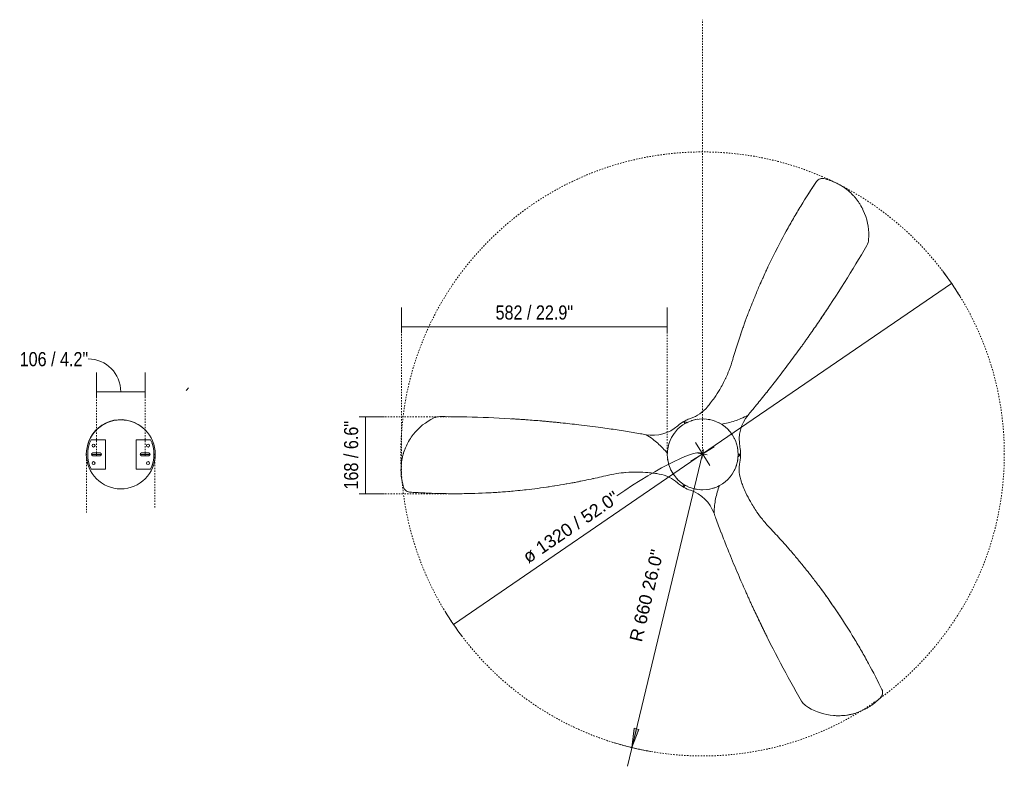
# Model space of a CAD drawing. Header units: millimetres. Extents: x 5695 to 11325, y -2897 to 7544.
# Tile 3 of 3: x 9171 to 11325, y 5912 to 7544. Entities that reach past the tile are written whole.
import ezdxf

# ---------------------------------------------------------------- set-up
doc = ezdxf.new("R2010")
doc.units = ezdxf.units.MM
doc.linetypes.add('Dash', pattern=[6, 3, -3])
doc.layers.add('A-ANNO-DIMS', color=7, linetype='Dash', lineweight=9, true_color=0xd2d2d2)
doc.layers.add('A-ANNO-DIMS-14', color=7, linetype='Continuous', lineweight=9)
doc.layers.add('E-LITE-EQPM', color=7, linetype='Continuous', lineweight=20)
doc.styles.add('Arial', font='arial.ttf', dxfattribs={"height": 28})
doc.styles.add('Arial Narrow', font='ARIALN.TTF', dxfattribs={"height": 30.8})
doc.dimstyles.new('Diameter_-_3mm_Arial', dxfattribs={"dimscale": 304.8, "dimtxt": 28.567263, "dimasz": 0, "dimexe": 0.110236, "dimexo": 0, "dimgap": 0.068898, "dimtad": 1, "dimjust": 3, "dimdec": 0, "dimzin": 0, "dimdsep": 46, "dimtxsty": 'Arial', "dimblk1": 'NONE', "dimblk2": 'NONE', "dimsah": 1, "dimcen": 0.09, "dimadec": 0, "dimazin": 0, "dimtfac": 1, "dimtdec": 4, "dimtix": 1, "dimtmove": 0, "dimatfit": 2, "dimfxl": 1, "dimtvp": 1, "dimtolj": 1, "dimtzin": 0, "dimarcsym": 2})
doc.dimstyles.new('FARO_-_2_2mm_Arial_Narrow_mm_Inch_Left', dxfattribs={"dimscale": 304.8, "dimtxt": 31.521674, "dimasz": 0, "dimexe": 0.137795, "dimexo": 0.0625, "dimgap": 0.022966, "dimtad": 1, "dimdec": 0, "dimzin": 0, "dimdsep": 46, "dimtxsty": 'Arial Narrow', "dimblk1": 'NONE', "dimblk2": 'NONE', "dimsah": 1, "dimcen": 0.09, "dimadec": 0, "dimazin": 0, "dimtfac": 1, "dimtdec": 4, "dimtix": 1, "dimtmove": 1, "dimatfit": 3, "dimfxl": 0.045932, "dimfxlon": 1, "dimtvp": 1, "dimtolj": 1, "dimtzin": 0, "dimarcsym": 2})
doc.dimstyles.new('FARO_-_2_2mm_Arial_Narrow_mm_Inch_Left_1', dxfattribs={"dimscale": 304.8, "dimtxt": 31.521674, "dimasz": 0, "dimexe": 0.137795, "dimexo": 0.0625, "dimgap": 0.022966, "dimtad": 1, "dimdec": 0, "dimzin": 0, "dimdsep": 46, "dimtxsty": 'Arial Narrow', "dimblk1": 'NONE', "dimblk2": 'NONE', "dimsah": 1, "dimcen": 0.09, "dimadec": 0, "dimazin": 0, "dimtfac": 1, "dimtdec": 4, "dimtix": 1, "dimtmove": 0, "dimatfit": 3, "dimfxl": 0.045932, "dimfxlon": 1, "dimtvp": 1, "dimtolj": 1, "dimtzin": 0, "dimarcsym": 2})
doc.dimstyles.new('Radial_-_3mm_Arial', dxfattribs={"dimscale": 304.8, "dimtxt": 28.567263, "dimasz": 0.137795, "dimexe": 0.137795, "dimexo": 0, "dimgap": 0.080381, "dimtad": 1, "dimjust": 3, "dimdec": 0, "dimzin": 0, "dimdsep": 46, "dimtxsty": 'Arial', "dimsah": 1, "dimcen": 0.09, "dimdle": 0.137795, "dimadec": 0, "dimazin": 0, "dimtfac": 1, "dimtdec": 4, "dimtix": 1, "dimtmove": 0, "dimatfit": 2, "dimfxl": 1, "dimtvp": 1, "dimtfill": 1, "dimtolj": 1, "dimtzin": 0, "dimarcsym": 2})

# ---------------------------------------------------------------- blocks, each defined once
blk = doc.blocks.new('33370 - 33518 LED LANTAU Matt nickel ceiling fan-511465-Planta_PDF Fixing Holes')
at = {"layer": 'E-LITE-EQPM'}
for centre, radius, start, end in [((-59.5, 19.2), 3.25, 90, 270), ((-59.5, 19.2), 3.25, 270, 90), ((59.5, 19.2), 3.25, 90, 270), ((59.5, 19.2), 3.25, 270, 90), ((0, 0), 72.5, 18.6749, 20.2489), ((-61, 0), 3, 149.3636, 164.7826), ((-61, 0), 3, 104.5666, 119.8688), ((0, 0), 72.5, 359.2657, 0.8567), ((-61, 0), 3, 198.2047, 210.6364), ((-59.5, -19.3), 3.25, 90, 270), ((-61, 0), 3, 240.1312, 255.4334), ((-59.5, -19.3), 3.25, 270, 90), ((59.5, -19.3), 3.25, 90, 270), ((59.5, -19.3), 3.25, 270, 90), ((0, 0), 72.5, 339.7511, 341.3251)]:
    blk.add_arc(centre, radius, start, end, dxfattribs=at)
blk.add_ellipse((-1888.6, -1754.3), major_axis=(2247.7, 1297.4), ratio=0.999942, start_param=0.145117, end_param=0.147949, dxfattribs=at)
blk = doc.blocks.new('33370 - 33518 LED LANTAU Matt nickel ceiling fan-511465-Planta_PDF')
at = {"layer": 'E-LITE-EQPM'}
for p, q in [((-41.7, 71.2), (-41.9, 71.6)), ((-41.7, 71.2), (-39.2, 66.8)), ((-38.3, 67.3), (-41.1, 72.1)), ((54.6, 55), (54.8, 54.8)), ((82.5, 0.5), (77.5, 0.5)), ((82.5, 0.5), (83, 0.5)), ((77.5, -0.5), (83, -0.5)), ((-54.6, -55), (-54.8, -54.8)), ((-39.2, -66.8), (-41.9, -71.6)), ((-40.8, -71.7), (-41.1, -72.1)), ((-40.8, -71.7), (-38.3, -67.3))]:
    blk.add_line(p, q, dxfattribs=at)
at = {"layer": 'E-LITE-EQPM', "flags": 128}
for points in [[(286.1, 570.8), (278.9, 570), (271.7, 568.7), (264.6, 567.1), (257.6, 565), (250.7, 562.6), (244, 559.7), (237.5, 556.5), (231.1, 552.9), (225, 548.9)], [(216.1, 539.2), (217.9, 542), (220, 544.6), (222.4, 546.9), (225, 548.9)], [(-37.3, 67.9), (-36.1, 68.6), (-33.6, 69.7)], [(-27, 72.5), (-25, 73.4), (-22.9, 73.9)], [(-15.9, 75.7), (-13.3, 76.4), (-11.9, 76.5)], [(-3.9, 77.2), (-1.2, 77.5), (0, 77.5)], [(11.2, 76.6), (12.1, 76.6), (14.8, 75.9)], [(22.2, 74.1), (23.8, 73.7), (26.2, 72.8)], [(32.7, 70.1), (35, 69.1), (36.6, 68.2)], [(-64.6, 42.5), (-63.2, 44.8), (-62.3, 45.9)], [(-57, 52.3), (-55.5, 54.1), (-55.1, 54.4)], [(-46.8, 61.8), (-46.4, 62.1), (-44.2, 63.5)], [(42.9, 64.3), (45.4, 62.8), (46.2, 62.1)], [(62, 46.5), (62.5, 45.9), (64, 43.5)], [(-74.3, 21.8), (-73.9, 23.2), (-72.9, 25.8)], [(-70.3, 32.3), (-69.4, 34.5), (-68.3, 36.2)], [(68, 36.9), (68.9, 35.6), (69.9, 33.1)], [(72.6, 26.6), (73.6, 24.4), (74, 22.5)], [(-76.7, 10.8), (-76.7, 11.4), (-76, 14.1)], [(75.8, 15.4), (76.5, 12.7), (76.6, 11.6)], [(77.3, 2.6), (77.5, 0.6), (77.5, 0)], [(-77.3, -2.6), (-77.5, -0.6), (-77.5, 0)], [(-75.8, -15.4), (-76.5, -12.7), (-76.6, -11.5)], [(76.7, -10.8), (76.7, -11.4), (76, -14.1)], [(-637.4, -37.6), (-633.1, -43.5), (-628.4, -49.1), (-623.4, -54.4), (-618.1, -59.4), (-612.6, -64.2), (-606.7, -68.5), (-600.7, -72.6), (-594.4, -76.3), (-587.9, -79.6)], [(-72.6, -26.6), (-73.6, -24.4), (-74, -22.5)], [(-68, -36.9), (-68.9, -35.6), (-69.9, -33.1)], [(64.6, -42.5), (63.2, -44.8), (62.3, -45.9)], [(70.3, -32.3), (69.4, -34.5), (68.3, -36.2)], [(74.3, -21.8), (73.9, -23.2), (72.9, -25.8)], [(-62, -46.5), (-62.5, -45.9), (-64, -43.5)], [(-42.9, -64.3), (-45.4, -62.8), (-46.2, -62.1)], [(46.8, -61.8), (46.4, -62.1), (44.2, -63.5)], [(57, -52.3), (55.5, -54.1), (55.1, -54.4)], [(-575, -82.5), (-578.3, -82.3), (-581.6, -81.8), (-584.8, -80.9), (-587.9, -79.6)], [(-32.7, -70.1), (-35, -69.1), (-36.6, -68.2)], [(-22.2, -74.1), (-23.8, -73.7), (-26.2, -72.8)], [(-11.2, -76.6), (-12.1, -76.6), (-14.8, -75.9)], [(3.9, -77.2), (1.2, -77.5), (0, -77.5)], [(15.9, -75.7), (13.3, -76.4), (11.9, -76.5)], [(27, -72.5), (25, -73.4), (22.9, -73.9)], [(37.3, -67.9), (36.1, -68.6), (33.6, -69.7)], [(351.3, -533.2), (354.2, -526.5), (356.7, -519.7), (358.8, -512.7), (360.5, -505.6), (361.8, -498.4), (362.7, -491.2), (363.2, -483.9), (363.2, -476.6), (362.9, -469.3)], [(358.9, -456.7), (360.4, -459.7), (361.6, -462.8), (362.4, -466), (362.9, -469.3)]]:
    blk.add_lwpolyline(points, dxfattribs=at)
at = {"layer": 'E-LITE-EQPM'}
for centre, start, end in [((-53.3, 157.2), 288.714, 340.0098), ((0, 0), 108.714, 119.6548), ((162.8, -32.5), 168.714, 220.0098), ((0, 0), 348.714, 359.6548), ((-109.5, -124.7), 48.714, 100.0098), ((0, 0), 228.714, 239.6548)]:
    blk.add_arc(centre, 83, start, end, dxfattribs=at)
for centre, major_axis, ratio, start_param, end_param in [((2462.4, -757.7), (1297.2, 2246.8), 0.999793, 1.570796, 1.64371), ((2463.6, -758.4), (-2247.4, 1297.9), 0.999942, 0.136349, 0.150062), ((2463.6, -758.4), (-2247.5, 1297.6), 0.999942, 0.149954, 0.157148), ((2463.6, -758.4), (-2247.4, 1297.9), 0.999942, 0.157252, 0.170154), ((2463.6, -758.4), (-2247.5, 1297.6), 0.999942, 0.17005, 0.174695), ((-575, 2512.7), (0, 2595.2), 0.999942, 3.311642, 3.316286), ((-575, 2512.7), (0.3, 2595.2), 0.999942, 3.277942, 3.291655), ((-575, 2512.7), (0, 2595.2), 0.999942, 3.291546, 3.29874), ((-575, 2512.7), (0.3, 2595.2), 0.999942, 3.298845, 3.311746), ((-575, 2511.4), (-2594.4, 0), 0.999793, 1.570796, 1.64371), ((-1888.6, -1754.3), (2247.5, 1297.6), 0.999942, 0.17005, 0.174695), ((-1888.6, -1754.3), (2247.7, 1297.4), 0.999942, 0.157252, 0.170154), ((-1888.6, -1754.3), (2247.5, 1297.6), 0.999942, 0.149954, 0.157148), ((-1888.6, -1754.3), (2247.7, 1297.4), 0.999942, 0.136349, 0.150062), ((-1887.4, -1753.7), (-1297.2, 2246.8), 0.999793, 4.712389, 4.785303)]:
    blk.add_ellipse(centre, major_axis=major_axis, ratio=ratio, start_param=start_param, end_param=end_param, dxfattribs=at)
for points, knots in [([(389.5, 530.7), (386.3, 534.1), (381.3, 539), (374.1, 544.9), (368.6, 548.9), (363, 552.6), (354.8, 557.3), (343.7, 562.5), (331.8, 566.5), (322.1, 568.7), (314.9, 570), (307.7, 570.8), (298.4, 571.4), (291.1, 571.2), (286.1, 570.8)], [0, 0, 0, 0, 0.125, 0.1875, 0.25, 0.3125, 0.375, 0.5, 0.625, 0.6875, 0.75, 0.8125, 0.875, 1, 1, 1, 1]), ([(391.9, 513.9), (392.7, 515.5), (393.7, 519), (393.2, 525.1), (391.2, 528.9), (389.5, 530.7)], [0, 0, 0, 0, 0.285714, 0.571429, 1, 1, 1, 1]), ([(260, 295.6), (272.8, 313.1), (297.6, 348.3), (323.2, 388.8), (339.4, 415.9), (349.9, 434), (367.9, 466.2), (382.6, 494.7), (391.9, 513.9)], [0, 0, 0, 0, 0.25, 0.5, 0.5625, 0.625, 0.75, 1, 1, 1, 1]), ([(127.5, 372.1), (127.6, 372.3), (129.1, 375.3), (131.2, 379.7), (133.9, 385.1), (135.9, 389.2), (137.9, 393.3), (139.9, 397.3), (141.3, 400), (141.9, 401.4)], [0.2013133, 0.2013133, 0.2013133, 0.2013133, 0.2222222, 0.4444444, 0.5555556, 0.6666667, 0.7777778, 0.8888889, 1, 1, 1, 1]), ([(127.5, 372.1), (125.1, 367), (120.2, 356.8), (114.1, 344), (109.4, 333.8), (105.8, 326.1), (102.3, 318.4), (98.8, 310.7), (96.5, 305.5), (95.3, 302.9)], [0, 0, 0, 0, 0.222222, 0.444444, 0.555556, 0.666667, 0.777778, 0.888889, 1, 1, 1, 1]), ([(95.3, 302.9), (90, 291), (78.2, 264.1), (66.8, 237.1), (60.6, 221.9)], [0, 0, 0, 0, 0.444444, 1, 1, 1, 1]), ([(146.5, 160.4), (155.2, 169.5), (168, 183.3), (182.5, 199.6), (190.8, 209.1), (195, 214), (197.1, 216.4)], [0, 0, 0, 0, 0.5, 0.75, 0.875, 1, 1, 1, 1]), ([(118.7, 126.3), (122.4, 131.6), (131.2, 143.4), (140.9, 154.5), (146.5, 160.4)], [0, 0, 0, 0, 0.444444, 1, 1, 1, 1]), ([(24.7, 128.8), (24.9, 123), (25.6, 112.5), (27.2, 102.1), (28.2, 97.5)], [-1, -1, -1, -1, -0.444444, 0, 0, 0, 0]), ([(94.4, 84.1), (97.4, 90.5), (104.8, 104.9), (113.5, 118.8), (118.7, 126.3)], [0, 0, 0, 0, 0.444444, 1, 1, 1, 1]), ([(-654.3, 71.9), (-655.7, 67.5), (-657.4, 60.7), (-658.9, 51.6), (-659.6, 44.8), (-660, 38), (-660, 28.6), (-659, 16.4), (-656.5, 4.1), (-653.6, -5.4), (-651.1, -12.3), (-648.2, -18.9), (-644, -27.2), (-640.2, -33.5), (-637.4, -37.6)], [0, 0, 0, 0, 0.125, 0.1875, 0.25, 0.3125, 0.375, 0.5, 0.625, 0.6875, 0.75, 0.8125, 0.875, 1, 1, 1, 1]), ([(-641.1, 82.5), (-642.8, 82.3), (-646.3, 81.4), (-651.4, 78), (-653.6, 74.3), (-654.3, 71.9)], [0, 0, 0, 0, 0.285714, 0.571429, 1, 1, 1, 1]), ([(-386, 77.3), (-407.5, 79.7), (-450.5, 83.5), (-498.3, 85.5), (-529.9, 86), (-550.9, 86), (-587.7, 85.5), (-619.7, 84), (-641.1, 82.5)], [0, 0, 0, 0, 0.25, 0.5, 0.5625, 0.625, 0.75, 1, 1, 1, 1]), ([(94.4, 84.1), (92.4, 79.8), (89.1, 72.2), (86.1, 64.4), (84.8, 60.9)], [-1, -1, -1, -1, -0.444444, 0, 0, 0, 0]), ([(-212.1, 46.7), (-224.4, 49.7), (-242.7, 53.8), (-264.1, 58.2), (-276.5, 60.7), (-282.8, 61.9), (-286, 62.5)], [0, 0, 0, 0, 0.5, 0.75, 0.875, 1, 1, 1, 1]), ([(-168.7, 39.6), (-175.2, 40.2), (-189.8, 41.9), (-204.2, 44.8), (-212.1, 46.7)], [0, 0, 0, 0, 0.444444, 1, 1, 1, 1]), ([(-120, 39.7), (-127.1, 39.1), (-143.2, 38.3), (-159.6, 38.9), (-168.7, 39.6)], [0, 0, 0, 0, 0.444444, 1, 1, 1, 1]), ([(-120, 39.7), (-115.4, 40.1), (-107, 41.1), (-98.8, 42.4), (-95.1, 43)], [-1, -1, -1, -1, -0.444444, 0, 0, 0, 0]), ([(-124, -43), (-119, -40), (-110.2, -34.1), (-102, -27.5), (-98.5, -24.4)], [-1, -1, -1, -1, -0.444444, 0, 0, 0, 0]), ([(-310, -68.9), (-297, -67.6), (-267.8, -64.4), (-238.7, -60.7), (-222.5, -58.5)], [0, 0, 0, 0, 0.444444, 1, 1, 1, 1]), ([(-386, -75.6), (-386.3, -75.6), (-389.6, -75.9), (-394.4, -76.2), (-400.4, -76.6), (-405, -76.9), (-409.5, -77.2), (-414.1, -77.5), (-417.1, -77.7), (-418.6, -77.8)], [0.201305, 0.201305, 0.201305, 0.201305, 0.2222222, 0.4444444, 0.5555556, 0.6666667, 0.7777778, 0.8888889, 1, 1, 1, 1]), ([(-386, -75.6), (-380.4, -75.2), (-369.1, -74.3), (-355, -73.2), (-343.8, -72.2), (-335.3, -71.4), (-326.9, -70.6), (-318.4, -69.8), (-312.8, -69.2), (-310, -68.9)], [0, 0, 0, 0, 0.222222, 0.444444, 0.555556, 0.666667, 0.777778, 0.888889, 1, 1, 1, 1]), ([(99.2, -85.8), (94.1, -83), (84.6, -78.4), (74.8, -74.6), (70.4, -73.1)], [-1, -1, -1, -1, -0.444444, 0, 0, 0, 0]), ([(25.6, -123.8), (22.9, -120), (18, -113.2), (12.7, -106.7), (10.3, -103.9)], [-1, -1, -1, -1, -0.444444, 0, 0, 0, 0]), ([(25.6, -123.8), (29.7, -129.6), (38.4, -143.2), (46.1, -157.7), (50, -165.9)], [0, 0, 0, 0, 0.444444, 1, 1, 1, 1]), ([(50, -165.9), (52.8, -171.8), (58.6, -185.3), (63.3, -199.2), (65.6, -207)], [0, 0, 0, 0, 0.444444, 1, 1, 1, 1]), ([(214.7, -234), (207.1, -223.4), (189.7, -199.8), (171.9, -176.4), (161.9, -163.5)], [0, 0, 0, 0, 0.444444, 1, 1, 1, 1]), ([(65.6, -207), (69.2, -219.2), (74.7, -237.1), (81.6, -257.8), (85.7, -269.8), (87.8, -275.8), (88.9, -278.9)], [0, 0, 0, 0, 0.5, 0.75, 0.875, 1, 1, 1, 1]), ([(258.5, -296.5), (255.3, -291.8), (248.9, -282.5), (240.9, -270.9), (234.4, -261.6), (229.5, -254.7), (224.6, -247.8), (219.7, -240.9), (216.4, -236.3), (214.7, -234)], [0, 0, 0, 0, 0.222222, 0.444444, 0.555556, 0.666667, 0.777778, 0.888889, 1, 1, 1, 1]), ([(258.5, -296.5), (258.6, -296.7), (260.5, -299.5), (263.2, -303.5), (266.6, -308.5), (269.1, -312.3), (271.6, -316), (274.1, -319.8), (275.8, -322.4), (276.7, -323.6)], [0.201296, 0.201296, 0.201296, 0.201296, 0.2222222, 0.4444444, 0.5555556, 0.6666667, 0.7777778, 0.8888889, 1, 1, 1, 1]), ([(126, -373), (134.7, -392.8), (152.9, -431.9), (175.1, -474.3), (190.5, -501.9), (200.9, -520.1), (219.8, -551.7), (237.1, -578.6), (249.1, -596.4)], [0, 0, 0, 0, 0.25, 0.5, 0.5625, 0.625, 0.75, 1, 1, 1, 1]), ([(264.9, -602.6), (269.4, -601.6), (276.2, -599.7), (284.8, -596.4), (291, -593.7), (297.1, -590.6), (305.3, -585.9), (315.3, -578.9), (324.7, -570.6), (331.5, -563.3), (336.2, -557.7), (340.5, -551.9), (345.6, -544.1), (349.2, -537.7), (351.3, -533.2)], [0, 0, 0, 0, 0.125, 0.1875, 0.25, 0.3125, 0.375, 0.5, 0.625, 0.6875, 0.75, 0.8125, 0.875, 1, 1, 1, 1]), ([(249.1, -596.4), (250.1, -597.9), (252.6, -600.5), (258.2, -603.1), (262.4, -603.2), (264.9, -602.6)], [0, 0, 0, 0, 0.285714, 0.571429, 1, 1, 1, 1])]:
    blk.add_open_spline(points, degree=3, knots=knots, dxfattribs=at)
for points in [[(289.2, 571), (289.4, 571), (289.6, 571), (289.8, 571.1)], [(292.2, 571.2), (292.6, 571.2), (293.1, 571.2), (293.5, 571.2)], [(297.1, 571.2), (297.4, 571.2), (297.7, 571.2), (298, 571.2)], [(300.7, 571.2), (300.8, 571.2), (300.9, 571.2), (301, 571.2)], [(303.9, 571), (304, 571), (304.1, 571), (304.2, 571)], [(306.8, 570.8), (307.1, 570.8), (307.4, 570.8), (307.7, 570.8)], [(314.9, 569.9), (315.1, 569.9), (315.3, 569.9), (315.6, 569.8)], [(321.3, 568.8), (321.6, 568.8), (321.9, 568.7), (322.1, 568.7)], [(325.8, 567.9), (326.2, 567.8), (326.6, 567.7), (327, 567.6)], [(329.4, 567), (329.5, 566.9), (329.7, 566.9), (329.9, 566.8)], [(332.7, 566), (332.8, 566), (332.9, 566), (333, 565.9)], [(335.4, 565.2), (335.8, 565.1), (336.2, 564.9), (336.5, 564.8)], [(340, 563.6), (340.3, 563.5), (340.6, 563.4), (340.9, 563.3)], [(346.3, 561.1), (346.5, 561), (346.7, 560.9), (346.9, 560.8)], [(353.6, 557.7), (353.7, 557.7), (353.9, 557.6), (354.1, 557.5)], [(359.1, 554.8), (359.3, 554.6), (359.6, 554.5), (359.9, 554.3)], [(365.8, 550.7), (366, 550.6), (366.1, 550.5), (366.3, 550.3)], [(370.9, 547.1), (371.1, 547), (371.2, 546.9), (371.4, 546.8)], [(376.8, 542.6), (377, 542.4), (377.3, 542.2), (377.5, 542)], [(379.4, 540.4), (379.5, 540.3), (379.6, 540.3), (379.6, 540.2)], [(381.7, 538.4), (381.8, 538.3), (381.9, 538.2), (382, 538.1)], [(387.1, 533.2), (387.2, 533), (387.4, 532.9), (387.6, 532.7)], [(391.7, 527.5), (391.7, 527.6), (391.7, 527.6), (391.6, 527.7)], [(392.3, 526.3), (392.3, 526.4), (392.2, 526.5), (392.2, 526.5)], [(392.8, 525.1), (392.7, 525.2), (392.7, 525.3), (392.6, 525.4)], [(393.1, 523.8), (393.1, 523.9), (393, 524), (393, 524.2)], [(393.1, 517.4), (393.2, 517.5), (393.2, 517.6), (393.2, 517.7)], [(393.3, 522.4), (393.3, 522.6), (393.3, 522.7), (393.3, 522.9)], [(393.3, 518.7), (393.4, 518.8), (393.4, 518.9), (393.4, 519)], [(393.4, 521.1), (393.4, 521.3), (393.4, 521.4), (393.4, 521.6)], [(393.4, 519.9), (393.4, 520), (393.5, 520.2), (393.5, 520.3)], [(383.7, 497.2), (384.8, 499.4), (385.9, 501.7), (387, 503.9)], [(390.3, 510.6), (390.9, 511.7), (391.4, 512.8), (391.9, 513.9)], [(392.8, 516.2), (392.9, 516.3), (392.9, 516.4), (392.9, 516.4)], [(376.9, 483.9), (378, 486.1), (379.2, 488.3), (380.3, 490.5)], [(122.3, 361.2), (122.8, 362.4), (123.4, 363.5), (123.9, 364.7)], [(293.5, 343.2), (295.9, 346.7), (298.2, 350.2), (300.6, 353.7)], [(304.1, 359.1), (305.2, 360.8), (306.4, 362.6), (307.5, 364.4)], [(279.1, 322.2), (280.3, 324), (281.5, 325.7), (282.7, 327.4)], [(286.3, 332.7), (287.5, 334.4), (288.7, 336.2), (289.9, 337.9)], [(272, 312.2), (271.2, 311.1), (269.6, 308.8), (268, 306.6), (267.2, 305.5)], [(279.1, 322.2), (278.7, 321.7), (277.9, 320.5), (277.1, 319.4), (276.7, 318.9)], [(197.1, 216.4), (202.6, 222.9), (213.3, 235.7), (229.1, 255.2), (244.9, 275.4), (255, 288.9), (260, 295.6)], [(262.4, 298.9), (261.6, 297.8), (260.7, 296.7), (259.9, 295.6)], [(231.8, 258.7), (230.9, 257.6), (230, 256.4), (229.1, 255.3)], [(222.8, 247.4), (222.3, 246.8), (221.7, 246.1), (221.2, 245.4)], [(205.2, 226.1), (205, 225.7), (204.7, 225.4), (204.4, 225.1)], [(213.7, 236.2), (213.5, 236), (213.4, 235.9), (213.3, 235.7)], [(185.6, 203.1), (185.2, 202.7), (184.9, 202.3), (184.5, 202)], [(166.2, 181.5), (166.1, 181.4), (165.9, 181.2), (165.8, 181)], [(119.4, 127.3), (119.2, 127), (118.9, 126.6), (118.6, 126.2)], [(28.2, 97.5), (30.2, 87.5), (33, 77.6), (36.7, 68.1)], [(-655.3, 68.6), (-655.2, 68.8), (-655.2, 69.1), (-655.1, 69.3)], [(-652.7, 75.5), (-652.7, 75.4), (-652.8, 75.4), (-652.8, 75.3)], [(-651.9, 76.6), (-652, 76.5), (-652, 76.5), (-652.1, 76.4)], [(-651.1, 77.6), (-651.2, 77.5), (-651.2, 77.4), (-651.3, 77.4)], [(-650.1, 78.6), (-650.2, 78.5), (-650.3, 78.4), (-650.4, 78.3)], [(-649.1, 79.4), (-649.2, 79.3), (-649.4, 79.2), (-649.5, 79.1)], [(-648, 80.2), (-648.1, 80.1), (-648.3, 80), (-648.4, 79.9)], [(-646.9, 80.8), (-647.1, 80.7), (-647.2, 80.7), (-647.3, 80.6)], [(-645.8, 81.3), (-646, 81.3), (-646.1, 81.2), (-646.2, 81.2)], [(-644.7, 81.7), (-644.8, 81.7), (-644.9, 81.7), (-645, 81.7)], [(-643.5, 82.1), (-643.6, 82.1), (-643.6, 82.1), (-643.7, 82)], [(-637.3, 82.7), (-638.6, 82.6), (-639.8, 82.6), (-641.1, 82.5)], [(-622.4, 83.7), (-624.9, 83.5), (-627.4, 83.4), (-629.9, 83.2)], [(-607.5, 84.4), (-610, 84.3), (-612.5, 84.2), (-615, 84.1)], [(-463, 83.8), (-465.1, 83.9), (-467.2, 84), (-469.3, 84.1)], [(-443.9, 82.6), (-448.2, 82.9), (-452.4, 83.2), (-456.6, 83.4)], [(-431.3, 81.6), (-433.4, 81.8), (-435.5, 82), (-437.6, 82.1)], [(-418.6, 80.6), (-420.7, 80.8), (-422.8, 81), (-424.9, 81.1)], [(-418.6, 80.6), (-417.9, 80.5), (-416.5, 80.4), (-415.2, 80.3), (-414.5, 80.2)], [(-406.3, 79.5), (-405, 79.3), (-402.3, 79.1), (-399.5, 78.8), (-398.2, 78.6)], [(-390, 77.8), (-388.7, 77.6), (-387.3, 77.5), (-385.9, 77.3)], [(-286, 62.5), (-294.3, 64), (-310.8, 66.9), (-335.5, 70.8), (-361, 74.4), (-377.7, 76.4), (-386, 77.3)], [(-340, 71.4), (-338.5, 71.2), (-337.1, 71), (-335.6, 70.8)], [(-325.7, 69.3), (-324.8, 69.1), (-324, 69), (-323.2, 68.9)], [(-311.4, 66.9), (-311.2, 66.9), (-311, 66.9), (-310.8, 66.8)], [(-298.4, 64.7), (-298, 64.6), (-297.6, 64.6), (-297.1, 64.5)], [(-54.8, 62.4), (-53.4, 63.5), (-50.7, 65.8), (-46.4, 68.9), (-43.4, 70.7), (-41.9, 71.6)], [(-43.4, 64), (-42.8, 66.4), (-42.2, 68.8), (-41.7, 71.2)], [(-659.3, 47.7), (-659.3, 47.8), (-659.3, 48), (-659.3, 48.2)], [(-658.3, 55), (-658.3, 55.3), (-658.2, 55.6), (-658.2, 55.9)], [(-657.7, 58.4), (-657.7, 58.5), (-657.7, 58.6), (-657.7, 58.7)], [(-657.1, 61.4), (-657.1, 61.5), (-657, 61.7), (-657, 61.8)], [(-268.7, 59.1), (-268.2, 59), (-267.7, 58.9), (-267.2, 58.8)], [(-240.3, 53.2), (-240.1, 53.2), (-239.9, 53.1), (-239.7, 53.1)], [(-54.8, 62.4), (-60.5, 57.4), (-73.2, 48.9), (-87.7, 44.3), (-95.1, 43)], [(81.4, 16.2), (79.9, 23.7), (79, 38.9), (82.2, 53.8), (84.8, 60.9)], [(-660, 33.6), (-660, 33.9), (-660, 34.2), (-660, 34.5)], [(-659.9, 30.7), (-659.9, 30.8), (-659.9, 30.9), (-659.9, 30.9)], [(-659.8, 41.4), (-659.8, 41.7), (-659.8, 41.9), (-659.8, 42.1)], [(-659.8, 27.3), (-659.8, 27.5), (-659.8, 27.7), (-659.8, 27.9)], [(-170, 39.8), (-169.6, 39.7), (-169.1, 39.7), (-168.7, 39.6)], [(-659.1, 19.3), (-659.1, 19.5), (-659.1, 19.8), (-659.2, 20)], [(-658.1, 12.7), (-658.2, 13), (-658.2, 13.3), (-658.3, 13.6)], [(-657.2, 7.9), (-657.2, 8.3), (-657.3, 8.6), (-657.4, 9)], [(-656.5, 5.1), (-656.5, 5.2), (-656.6, 5.3), (-656.6, 5.4)], [(-655.7, 1.8), (-655.7, 1.9), (-655.8, 2.1), (-655.8, 2.3)], [(77.1, 5.7), (78.9, 3.9), (80.6, 2.2), (82.5, 0.5)], [(81.4, 16.2), (81.7, 14.5), (82.3, 11), (82.9, 5.8), (83, 2.3), (83, 0.5)], [(-654.7, -1.8), (-654.8, -1.4), (-654.9, -1), (-655, -0.6)], [(-653.3, -6.1), (-653.4, -5.9), (-653.5, -5.6), (-653.5, -5.4)], [(-651, -12.3), (-651.1, -12), (-651.2, -11.8), (-651.3, -11.6)], [(-647.8, -19.7), (-647.9, -19.4), (-648, -19.1), (-648.2, -18.9)], [(-98.5, -24.4), (-90.8, -17.6), (-83.7, -10.2), (-77.3, -2.3)], [(-646.5, -22.3), (-646.5, -22.2), (-646.6, -22.1), (-646.6, -22)], [(-645, -25.2), (-645.1, -25.1), (-645.1, -25), (-645.1, -24.9)], [(-643.3, -28.3), (-643.4, -28), (-643.6, -27.8), (-643.7, -27.5)], [(-640.7, -32.5), (-641, -32.2), (-641.2, -31.8), (-641.4, -31.4)], [(-639.1, -35), (-639.2, -34.9), (-639.4, -34.7), (-639.5, -34.5)], [(-26.6, -78.6), (-28.3, -78), (-31.6, -76.8), (-36.4, -74.6), (-39.5, -73), (-41.1, -72.1)], [(-33.7, -69.6), (-36.1, -70.2), (-38.4, -70.9), (-40.8, -71.7)], [(-26.6, -78.6), (-19.4, -81), (-5.8, -87.9), (5.5, -98.1), (10.3, -103.9)], [(70.4, -73.1), (60.7, -69.9), (50.7, -67.4), (40.7, -65.8)], [(50.6, -167.1), (50.4, -166.7), (50.2, -166.3), (50, -165.9)], [(74.1, -234.7), (74, -234.5), (74, -234.3), (73.9, -234.1)], [(83.1, -262.2), (83, -261.8), (82.8, -261.3), (82.6, -260.8)], [(88.9, -278.9), (91.7, -286.9), (97.4, -302.6), (106.4, -326), (116.1, -349.8), (122.7, -365.3), (126, -373)], [(93.2, -290.8), (93, -290.4), (92.9, -290), (92.7, -289.6)], [(97.7, -303.1), (97.6, -303), (97.6, -302.8), (97.5, -302.6)], [(102.9, -316.7), (102.6, -315.9), (102.3, -315.1), (102, -314.3)], [(108.2, -330.2), (107.6, -328.8), (107.1, -327.4), (106.5, -326.1)], [(127.7, -376.7), (127.1, -375.4), (126.6, -374.2), (126, -372.9)], [(134.4, -391.6), (133.8, -390.4), (132.7, -387.9), (131.6, -385.4), (131, -384.2)], [(139.5, -402.8), (139.2, -402.2), (138.6, -400.9), (138.1, -399.7), (137.8, -399.1)], [(139.5, -402.8), (140.4, -404.7), (141.3, -406.6), (142.2, -408.6)], [(144.9, -414.3), (145.8, -416.2), (146.8, -418.1), (147.7, -420)], [(150.4, -425.8), (152.3, -429.6), (154.2, -433.4), (156.1, -437.2)], [(158.9, -442.8), (159.9, -444.7), (160.8, -446.6), (161.8, -448.5)], [(349.9, -536), (349.8, -536.2), (349.7, -536.4), (349.6, -536.5)], [(336.1, -557.7), (336, -557.9), (335.8, -558), (335.7, -558.2)], [(340.9, -551.2), (340.8, -551.4), (340.6, -551.7), (340.4, -551.9)], [(342.6, -548.7), (342.5, -548.8), (342.5, -548.9), (342.4, -549)], [(344.3, -546), (344.3, -546.1), (344.2, -546.2), (344.2, -546.2)], [(346.2, -542.9), (346, -543.2), (345.8, -543.5), (345.7, -543.7)], [(348.6, -538.6), (348.3, -539), (348.1, -539.4), (347.9, -539.8)], [(230.6, -568.4), (232, -570.4), (233.3, -572.5), (234.7, -574.6)], [(238.8, -580.9), (240.1, -583), (241.5, -585), (242.9, -587.1)], [(312.8, -580.4), (312.6, -580.6), (312.4, -580.7), (312.2, -580.9)], [(318.1, -576.3), (317.8, -576.5), (317.6, -576.7), (317.4, -576.9)], [(321.7, -573.1), (321.5, -573.3), (321.2, -573.6), (320.9, -573.8)], [(323.9, -571.1), (323.8, -571.2), (323.7, -571.2), (323.6, -571.3)], [(326.3, -568.7), (326.2, -568.8), (326.1, -569), (326, -569.1)], [(328.9, -566), (328.6, -566.4), (328.3, -566.7), (328, -567)], [(331.9, -562.7), (331.8, -562.9), (331.6, -563.1), (331.4, -563.3)], [(247, -593.3), (247.7, -594.3), (248.4, -595.4), (249.1, -596.4)], [(251.5, -599.2), (251.6, -599.3), (251.7, -599.3), (251.8, -599.4)], [(252.5, -600), (252.6, -600), (252.7, -600.1), (252.8, -600.2)], [(253.5, -600.7), (253.6, -600.7), (253.7, -600.8), (253.9, -600.9)], [(254.5, -601.3), (254.7, -601.4), (254.9, -601.4), (255, -601.5)], [(255.8, -601.9), (255.9, -601.9), (256.1, -602), (256.2, -602)], [(257, -602.3), (257.2, -602.4), (257.3, -602.4), (257.4, -602.4)], [(258.3, -602.7), (258.4, -602.7), (258.5, -602.7), (258.7, -602.7)], [(259.6, -602.9), (259.7, -602.9), (259.8, -602.9), (259.9, -602.9)], [(261, -603), (261, -603), (261.1, -603), (261.1, -603)], [(268.3, -601.8), (268, -601.9), (267.8, -601.9), (267.5, -602)], [(275.4, -599.8), (275.3, -599.8), (275.1, -599.8), (275, -599.9)], [(278.3, -598.8), (278.2, -598.8), (278.1, -598.9), (278, -598.9)], [(281.6, -597.6), (281.2, -597.7), (280.9, -597.9), (280.6, -598)], [(288.4, -594.8), (288.2, -594.9), (288.1, -595), (287.9, -595)], [(294, -592.1), (293.8, -592.2), (293.6, -592.3), (293.5, -592.4)], [(300.9, -588.4), (300.7, -588.5), (300.4, -588.7), (300.1, -588.8)], [(306.2, -585.1), (306.1, -585.2), (305.9, -585.3), (305.8, -585.4)]]:
    blk.add_open_spline(points, degree=3, dxfattribs=at)
blk = doc.blocks.new('DIMBLOCK9-Planta_PDF Fixing Holes')
at = {"layer": 'A-ANNO-DIMS-14', "color": 251, "true_color": 0x5b5b5b, "transparency": 16777216}
for p, q in [((9339.3, 6716.9), (9339.3, 6772.9)), ((9445.3, 6716.9), (9445.3, 6772.9)), ((9339.3, 6730.9), (9445.3, 6730.9)), ((9339.3, 6730.9), (9339.3, 6716.9)), ((9445.3, 6730.9), (9445.3, 6716.9))]:
    blk.add_line(p, q, dxfattribs=at)
blk.add_ellipse((9321.2, 6730.9), major_axis=(0, 71.9), ratio=0.988063, start_param=4.712389, end_param=6.283185, dxfattribs=at)
at = {"layer": 'A-ANNO-DIMS-14', "color": 0, "transparency": 16777216, "insert": (9171.1, 6817.6), "char_height": 30.8, "width": 180.124, "attachment_point": 1, "line_spacing_factor": 0.974696, "style": 'Arial Narrow'}
blk.add_mtext('106 / 4.2"', dxfattribs=at)
blk = doc.blocks.new('_None')
blk = doc.blocks.new('DIMBLOCK10-Planta_PDF')
at = {"layer": 'A-ANNO-DIMS-14', "color": 8, "true_color": 0x787878, "transparency": 16777216}
for p, q in [((10664.8, 6595), (11209.6, 6967.4)), ((10664.8, 6595), (10119.9, 6222.5)), ((10655, 6596.8), (10674.5, 6593.1)), ((10662.9, 6585.2), (10666.6, 6604.7))]:
    blk.add_line(p, q, dxfattribs=at)
for start, end in [(31.441, 37.2748), (211.441, 217.2748)]:
    blk.add_arc((10664.8, 6595), 660, start, end, dxfattribs=at)
blk.add_ellipse((10494.2, 6478.4), major_axis=(170.5, 116.6), ratio=0.147698, start_param=0, end_param=1.570796, dxfattribs=at)
at = {"layer": 'A-ANNO-DIMS-14', "color": 0, "transparency": 16777216, "insert": (10267.9, 6378), "char_height": 28, "width": 292.177, "attachment_point": 1, "rotation": 34.3579, "line_spacing_factor": 0.941778, "style": 'Arial'}
blk.add_mtext('ø 1320 / 52.0"', dxfattribs=at)
blk = doc.blocks.new('DIMBLOCK11-Planta_PDF')
at = {"layer": 'A-ANNO-DIMS-14', "transparency": 16777216}
blk.add_hatch(color=256, dxfattribs=at).paths.add_polyline_path([(10510.4, 5953.3), (10525.6, 5992.8), (10514.9, 5995.4)])
for p, q in [((10680.3, 6569.6), (10649.3, 6620.3)), ((10664.8, 6595), (10500.6, 5912.4)), ((10639.4, 6579.4), (10690.1, 6610.5)), ((10514.9, 5995.4), (10510.4, 5953.3)), ((10510.4, 5953.3), (10525.6, 5992.8)), ((10525.6, 5992.8), (10514.9, 5995.4))]:
    blk.add_line(p, q, dxfattribs=at)
blk.add_arc((10664.8, 6595), 660, 252.831, 260.1232, dxfattribs=at)
at = {"layer": 'A-ANNO-DIMS-14', "color": 0, "transparency": 16777216, "insert": (10504.5, 6189), "char_height": 28, "width": 245.239, "attachment_point": 1, "rotation": 76.4771, "line_spacing_factor": 0.941778, "style": 'Arial', "bg_fill": 3, "box_fill_scale": 1.25, "bg_fill_color": 256, "bg_fill_true_color": 13158600, "bg_fill_transparency": 0}
blk.add_mtext('R 660 26.0"', dxfattribs=at)
blk = doc.blocks.new('DIMBLOCK12-Planta_PDF')
at = {"layer": 'A-ANNO-DIMS-14', "color": 251, "true_color": 0x5b5b5b, "transparency": 16777216}
for p, q in [((9927.4, 6676.4), (9913.4, 6676.4)), ((9927.4, 6676.4), (9927.4, 6508.1)), ((9927.4, 6676.4), (9969.4, 6676.4)), ((9927.4, 6508.1), (9913.4, 6508.1)), ((9927.4, 6508.1), (9969.4, 6508.1))]:
    blk.add_line(p, q, dxfattribs=at)
at = {"layer": 'A-ANNO-DIMS-14', "color": 0, "transparency": 16777216, "insert": (9880.6, 6517.2), "char_height": 30.8, "width": 180.124, "attachment_point": 1, "rotation": 90, "line_spacing_factor": 0.974696, "style": 'Arial Narrow'}
blk.add_mtext('168 / 6.6"', dxfattribs=at)
blk = doc.blocks.new('DIMBLOCK13-Planta_PDF')
at = {"layer": 'A-ANNO-DIMS-14', "color": 251, "true_color": 0x5b5b5b, "transparency": 16777216}
for p, q in [((10006, 6872.6), (10006, 6914.7)), ((10587.6, 6872.6), (10587.6, 6914.7)), ((10006, 6872.7), (10587.6, 6872.7)), ((10006, 6872.7), (10006, 6858.7)), ((10587.6, 6872.7), (10587.6, 6858.7))]:
    blk.add_line(p, q, dxfattribs=at)
at = {"layer": 'A-ANNO-DIMS-14', "color": 0, "transparency": 16777216, "insert": (10212, 6919.5), "char_height": 30.8, "width": 203.54, "attachment_point": 1, "line_spacing_factor": 0.974696, "style": 'Arial Narrow'}
blk.add_mtext('582 / 22.9"', dxfattribs=at)

msp = doc.modelspace()

# ---------------------------------------------------------------- linework, layer by layer
at = {"layer": 'A-ANNO-DIMS'}
for p, q in [((10664.8, 6595), (10664.8, 7544)), ((10006, 6553.8), (10006, 6873.8)), ((10587.6, 6594.1), (10587.6, 6873.8)), ((9339.3, 6597.1), (9339.3, 6714.1)), ((9445.3, 6597.1), (9445.3, 6714.1)), ((10123.5, 6676.4), (9923.5, 6676.4)), ((9317, 6595), (9317, 6467.4)), ((9467, 6595), (9467, 6476.7)), ((10123.5, 6508.1), (9923.5, 6508.1))]:
    msp.add_line(p, q, dxfattribs=at)
msp.add_circle((10664.8, 6595), 660, dxfattribs=at)
at = {"layer": 'E-LITE-EQPM'}
for p, q in [((9327.3, 6626.1), (9359.1, 6626.1)), ((9359.1, 6626.1), (9359.1, 6562.1)), ((9425.6, 6562.1), (9425.6, 6626.1)), ((9425.6, 6626.1), (9457.4, 6626.1)), ((9328.4, 6594.1), (9350.3, 6594.1)), ((9347.4, 6597.1), (9331.4, 6597.1)), ((9331.4, 6591.1), (9347.4, 6591.1)), ((9339.3, 6597.1), (9339.3, 6591.1)), ((9434.3, 6594.1), (9456.3, 6594.1)), ((9453.3, 6597.1), (9437.3, 6597.1)), ((9437.3, 6591.1), (9453.3, 6591.1)), ((9445.3, 6591.1), (9445.3, 6597.1)), ((9359.1, 6562.1), (9327.3, 6562.1)), ((9457.4, 6562.1), (9425.6, 6562.1))]:
    msp.add_line(p, q, dxfattribs=at)
for centre, radius, start, end in [((9392.3, 6594.1), 75.4, 0, 180), ((9392, 6595), 75, 51.9375, 165.5766), ((10665.1, 6594.1), 77.5, 90, 270), ((10665.1, 6594.1), 77.5, 270, 90), ((9392.4, 6594.1), 72.5, 153.8081, 206.1919), ((9392.3, 6594.1), 72.5, 333.8081, 26.1919), ((9392.3, 6594.1), 75.4, 180, 0), ((9392, 6595), 75, 172.5, 172.6641), ((9331.4, 6594.1), 3, 90, 270), ((9347.4, 6594.1), 3, 270, 90), ((9437.3, 6594.1), 3, 90, 270), ((9453.3, 6594.1), 3, 270, 90)]:
    msp.add_arc(centre, radius, start, end, dxfattribs=at)

# ---------------------------------------------------------------- block references
at = {"layer": 'E-LITE-EQPM', "extrusion": (0, 0, -1), "rotation": 180}
for name, p in [('33370 - 33518 LED LANTAU Matt nickel ceiling fan-511465-Planta_PDF', (-10665.1, 6594.1)), ('33370 - 33518 LED LANTAU Matt nickel ceiling fan-511465-Planta_PDF Fixing Holes', (-9392.3, 6594.1))]:
    msp.add_blockref(name, p, dxfattribs=at)

# ---------------------------------------------------------------- dimensions: what is measured, and where the dimension line sits
at = {"layer": 'A-ANNO-DIMS', "color": 8, "linetype": 'Continuous', "true_color": 0x787878}
dim = msp.add_diameter_dim_2p(p1=(11209.6, 6967.4), p2=(10119.9, 6222.5), dimstyle='Diameter_-_3mm_Arial', override={"dimpost": 'ø<>'}, dxfattribs=at)
dim.commit()
dim.dimension.update_dxf_attribs({"geometry": 'DIMBLOCK10-Planta_PDF', "text_midpoint": (10642.7, 6627.3)})
at = {"layer": 'A-ANNO-DIMS', "color": 251, "linetype": 'Continuous', "true_color": 0x5b5b5b}
dim = msp.add_linear_dim(base=(10587.6, 6872.7), p1=(10006, 6858.7), p2=(10587.6, 6858.7), dimstyle='FARO_-_2_2mm_Arial_Narrow_mm_Inch_Left_1', override={"dimpost": '<>', "dimfxl": 581.51215}, dxfattribs=at)
dim.commit()
dim.dimension.update_dxf_attribs({"geometry": 'DIMBLOCK13-Planta_PDF', "text_midpoint": (10296.8, 6899.6)})
dim = msp.add_linear_dim(base=(9445.3, 6730.9), p1=(9339.3, 6716.9), p2=(9445.3, 6716.9), dimstyle='FARO_-_2_2mm_Arial_Narrow_mm_Inch_Left', override={"dimpost": '<>', "dimfxl": 106}, dxfattribs=at)
dim.commit()
dim.dimension.update_dxf_attribs({"geometry": 'DIMBLOCK9-Planta_PDF Fixing Holes', "text_midpoint": (9261.2, 6797.1), "dimtype": 160})
dim = msp.add_linear_dim(base=(9927.4, 6508.1), p1=(9913.4, 6676.4), p2=(9913.4, 6508.1), angle=90, dimstyle='FARO_-_2_2mm_Arial_Narrow_mm_Inch_Left_1', override={"dimpost": '<>', "dimfxl": 168.28503}, dxfattribs=at)
dim.commit()
dim.dimension.update_dxf_attribs({"geometry": 'DIMBLOCK12-Planta_PDF', "text_midpoint": (9900.5, 6592.3)})

# ---------------------------------------------------------------- next in the draw order: dimensions: what is measured, and where the dimension line sits
at = {"layer": 'A-ANNO-DIMS', "color": 7, "linetype": 'Continuous'}
dim = msp.add_radius_dim(center=(10664.8, 6595), mpoint=(10510.4, 5953.3), dimstyle='Radial_-_3mm_Arial', override={"dimpost": 'R<>'}, dxfattribs=at)
dim.commit()
dim.dimension.update_dxf_attribs({"geometry": 'DIMBLOCK11-Planta_PDF', "text_midpoint": (10551.2, 6304.4)})

doc.saveas('drawing.dxf')
